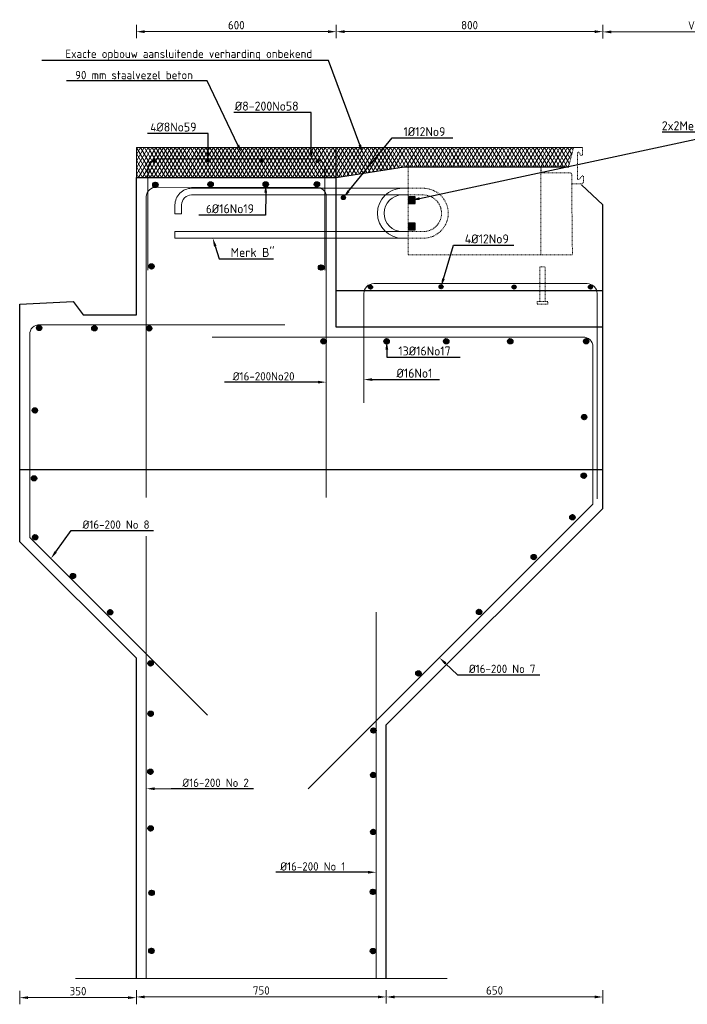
# Model space of a CAD drawing. Header units: millimetres. Extents: x -8028558 to 327273, y -63352 to 83293.
# Tile 141 of 195: x 249225 to 251229, y -10476 to -7519. Entities that reach past the tile are written whole.
import ezdxf
from ezdxf import colors
from ezdxf.entities.mleader import LeaderData, LeaderLine
from ezdxf.math import Vec2, Vec3

# ---------------------------------------------------------------- set-up
doc = ezdxf.new("R2010")
doc.units = ezdxf.units.MM
doc.linetypes.add('NLCS-HIDDEN', pattern=[4, 2, -2])
doc.linetypes.add('XX-AFBREEK', pattern=[7, 4, -1, 1, -1])
for name, color, linetype, lineweight in [('B-CO-BC-AFBREEKLIJN-G', 7, 'XX-AFBREEK', 18), ('B-CO-BC-BETONVORM-GD', 90, 'Continuous', 25), ('B-CO-BC-BETONVORM-M', 7, 'Continuous', 18), ('B-CO-BC-STORTNAAD-GD', 10, 'BC-STORTNAAD', 25), ('B-CO-BC-WAPENING-G', 170, 'Continuous', 18), ('B-CO-BC-WAPENING-GD', 130, 'Continuous', 25), ('B-CO-BC-WAPENING_HOOFDWAPENING-G', 170, 'Continuous', 18), ('B-CO-BC-WAPENING_HOOFDWAPENING-GN', 140, 'NLCS-HIDDEN', 13), ('B-CO-SC-STAALVORM-AD', 252, 'Continuous', 18), ('B-CO-SC-STAALVORM-G', 140, 'Continuous', 18), ('B-CO-SC-STAALVORM-GN', 10, 'NLCS-HIDDEN', 13), ('B-CO-VH-VERHARDING_ASFALT-AD', 252, 'Continuous', 18), ('B-CO-VH-VERHARDING_ASFALT-G', 252, 'Continuous', 18), ('X-XX-AL-T25', 7, 'Continuous', 25), ('X-XX-AL-VERWIJZING-T25', 7, 'Continuous', 25)]:
    doc.layers.add(name, color=color, linetype=linetype, lineweight=lineweight)
doc.styles.add('NLCS-ISO-MM10-T25', font='NLCS-ISO.ttf', dxfattribs={"height": 25})
doc.linetypes.add('BC-STORTNAAD', pattern='A,15,-1,[175,NLCS.SHX,S=1,R=0,X=0,Y=0],-1', length=17)
doc.dimstyles.new('NLCS-MM10-T25-PIJL_L0_H0', dxfattribs={"dimscale": 10, "dimtxt": 2.5, "dimasz": 2.5, "dimexe": 2, "dimexo": 2, "dimgap": 0.7, "dimtad": 1, "dimdec": 0, "dimzin": 0, "dimdsep": 46, "dimtxsty": 'NLCS-ISO-MM10-T25', "dimcen": 0, "dimdle": 2, "dimclrd": 256, "dimclre": 256, "dimclrt": 256, "dimadec": 0, "dimazin": 0, "dimtfac": 1, "dimtdec": 3, "dimtofl": 0, "dimtmove": 0, "dimatfit": 3, "dimfxl": 2, "dimfxlon": 1, "dimtfillclr": 256, "dimtolj": 1, "dimtzin": 0, "dimlwd": -1, "dimlwe": -1, "dimarcsym": 0})
pattern_1 = [(45, (16.1162, 17.5), (-2.828427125, 2.828427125), []), (45, (16.1162, 19.9284), (-2.828427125, 2.828427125), []), (45, (16.1162, 20.0284), (-2.828427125, 2.828427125), []), (45, (16.1162, 20.1284), (-2.828427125, 2.828427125), [])]
pattern_2 = [(45, (3.389, 11074.6342), (-2.828427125, 2.828427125), []), (45, (3.389, 11077.0626), (-2.828427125, 2.828427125), []), (45, (3.389, 11077.1626), (-2.828427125, 2.828427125), []), (45, (3.389, 11077.2626), (-2.828427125, 2.828427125), [])]
pattern_3 = [(45, (3.389, 11057.7336), (-2.828427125, 2.828427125), []), (45, (3.389, 11060.162), (-2.828427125, 2.828427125), []), (45, (3.389, 11060.262), (-2.828427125, 2.828427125), []), (45, (3.389, 11060.362), (-2.828427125, 2.828427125), [])]

# ---------------------------------------------------------------- blocks, each defined once
blk = doc.blocks.new('*D1846')
at = {"layer": 'B-CO-BC-BETONVORM-M', "transparency": 16777216}
for p, q in [((250975.4, -7576.2), (250975.4, -7536.2)), ((251539, -7576.2), (251539, -7536.2)), ((251000.4, -7556.2), (251514, -7556.2))]:
    blk.add_line(p, q, dxfattribs=at)
for points in [[(251000.4, -7552), (251000.4, -7560.3), (250975.4, -7556.2)], [(251514, -7552), (251514, -7560.3), (251539, -7556.2)]]:
    blk.add_solid(points, dxfattribs=at)
at = {"layer": 'B-CO-BC-BETONVORM-M', "transparency": 16777216, "insert": (251257.2, -7536.7), "char_height": 25, "attachment_point": 5, "style": 'NLCS-ISO-MM10-T25'}
blk.add_mtext('\\A1;Var', dxfattribs=at)
blk = doc.blocks.new('*D2092')
at = {"layer": 'B-CO-BC-BETONVORM-M', "transparency": 16777216}
for p, q in [((249575.4, -7575.4), (249575.4, -7535.4)), ((250175.4, -7575.4), (250175.4, -7535.4)), ((249600.4, -7555.4), (250150.4, -7555.4))]:
    blk.add_line(p, q, dxfattribs=at)
for points in [[(249600.4, -7551.2), (249600.4, -7559.6), (249575.4, -7555.4)], [(250150.4, -7551.2), (250150.4, -7559.6), (250175.4, -7555.4)]]:
    blk.add_solid(points, dxfattribs=at)
at = {"layer": 'B-CO-BC-BETONVORM-M', "transparency": 16777216, "insert": (249875.4, -7535.9), "char_height": 25, "attachment_point": 5, "style": 'NLCS-ISO-MM10-T25'}
blk.add_mtext('\\A1;600', dxfattribs=at)
blk = doc.blocks.new('*D2093')
at = {"layer": 'B-CO-BC-BETONVORM-M', "transparency": 16777216}
for p, q in [((250175.4, -7575.4), (250175.4, -7535.4)), ((250975.4, -7575.4), (250975.4, -7535.4)), ((250200.4, -7555.4), (250950.4, -7555.4))]:
    blk.add_line(p, q, dxfattribs=at)
for points in [[(250200.4, -7551.2), (250200.4, -7559.6), (250175.4, -7555.4)], [(250950.4, -7551.2), (250950.4, -7559.6), (250975.4, -7555.4)]]:
    blk.add_solid(points, dxfattribs=at)
at = {"layer": 'B-CO-BC-BETONVORM-M', "transparency": 16777216, "insert": (250575.4, -7535.9), "char_height": 25, "attachment_point": 5, "style": 'NLCS-ISO-MM10-T25'}
blk.add_mtext('\\A1;800', dxfattribs=at)
blk = doc.blocks.new('*D2094')
at = {"layer": 'B-CO-BC-BETONVORM-M', "transparency": 16777216}
for p, q in [((249575.4, -10433.6), (249575.4, -10473.6)), ((250325.4, -10433.6), (250325.4, -10473.6)), ((249600.4, -10453.6), (250300.4, -10453.6))]:
    blk.add_line(p, q, dxfattribs=at)
for points in [[(249600.4, -10449.4), (249600.4, -10457.8), (249575.4, -10453.6)], [(250300.4, -10449.4), (250300.4, -10457.8), (250325.4, -10453.6)]]:
    blk.add_solid(points, dxfattribs=at)
at = {"layer": 'B-CO-BC-BETONVORM-M', "transparency": 16777216, "insert": (249950.4, -10434.1), "char_height": 25, "attachment_point": 5, "style": 'NLCS-ISO-MM10-T25'}
blk.add_mtext('\\A1;750', dxfattribs=at)
blk = doc.blocks.new('*D2095')
at = {"layer": 'B-CO-BC-BETONVORM-M', "transparency": 16777216}
for p, q in [((250325.4, -10433.6), (250325.4, -10473.6)), ((250975.4, -10433.6), (250975.4, -10473.6)), ((250350.4, -10453.6), (250950.4, -10453.6))]:
    blk.add_line(p, q, dxfattribs=at)
for points in [[(250350.4, -10449.4), (250350.4, -10457.8), (250325.4, -10453.6)], [(250950.4, -10449.4), (250950.4, -10457.8), (250975.4, -10453.6)]]:
    blk.add_solid(points, dxfattribs=at)
at = {"layer": 'B-CO-BC-BETONVORM-M', "transparency": 16777216, "insert": (250650.4, -10434.1), "char_height": 25, "attachment_point": 5, "style": 'NLCS-ISO-MM10-T25'}
blk.add_mtext('\\A1;650', dxfattribs=at)
blk = doc.blocks.new('*D2096')
at = {"layer": 'B-CO-BC-BETONVORM-M', "transparency": 16777216}
for p, q in [((249225.4, -10435.7), (249225.4, -10475.7)), ((249250.4, -10455.7), (249550.4, -10455.7)), ((249575.4, -10435.7), (249575.4, -10475.7))]:
    blk.add_line(p, q, dxfattribs=at)
for points in [[(249250.4, -10451.5), (249250.4, -10459.8), (249225.4, -10455.7)], [(249550.4, -10451.5), (249550.4, -10459.8), (249575.4, -10455.7)]]:
    blk.add_solid(points, dxfattribs=at)
at = {"layer": 'B-CO-BC-BETONVORM-M', "transparency": 16777216, "insert": (249400.4, -10436.2), "char_height": 25, "attachment_point": 5, "style": 'NLCS-ISO-MM10-T25'}
blk.add_mtext('\\A1;350', dxfattribs=at)

msp = doc.modelspace()

# ---------------------------------------------------------------- hatches: boundary and pattern name
at = {"layer": 'B-CO-SC-STAALVORM-AD'}
h = msp.add_hatch(dxfattribs=at)
h.set_pattern_fill('ACO-STAAL', color=256, pattern_type=2)
h.set_pattern_definition([(45, (20.4853, 98.95), (-2.828427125, 2.828427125), []), (45, (20.4853, 101.3785), (-2.828427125, 2.828427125), []), (45, (20.4853, 101.4785), (-2.828427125, 2.828427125), []), (45, (20.4853, 101.5785), (-2.828427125, 2.828427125), [])])
edge = h.paths.add_edge_path()
edge.add_arc((249630.9, -7944.6), 4, 0, 360)
h = msp.add_hatch(dxfattribs=at)
h.set_pattern_fill('ACO-STAAL', color=256, pattern_type=2)
h.set_pattern_definition([(45, (180.4853, 100.939), (-2.828427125, 2.828427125), []), (45, (180.4853, 103.3673), (-2.828427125, 2.828427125), []), (45, (180.4853, 103.4673), (-2.828427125, 2.828427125), []), (45, (180.4853, 103.5673), (-2.828427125, 2.828427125), [])])
edge = h.paths.add_edge_path()
edge.add_arc((249790.9, -7942.6), 4, 0, 360)
h = msp.add_hatch(dxfattribs=at)
h.set_pattern_fill('ACO-STAAL', color=256, pattern_type=2)
h.set_pattern_definition([(45, (340.4853, 100.939), (-2.828427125, 2.828427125), []), (45, (340.4853, 103.3673), (-2.828427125, 2.828427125), []), (45, (340.4853, 103.4673), (-2.828427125, 2.828427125), []), (45, (340.4853, 103.5673), (-2.828427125, 2.828427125), [])])
edge = h.paths.add_edge_path()
edge.add_arc((249950.9, -7942.6), 4, 0, 360)
h = msp.add_hatch(dxfattribs=at)
h.set_pattern_fill('ACO-STAAL', color=256, pattern_type=2)
h.set_pattern_definition([(45, (508.614, 98.95), (-2.828427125, 2.828427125), []), (45, (508.614, 101.3785), (-2.828427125, 2.828427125), []), (45, (508.614, 101.4785), (-2.828427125, 2.828427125), []), (45, (508.614, 101.5785), (-2.828427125, 2.828427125), [])])
edge = h.paths.add_edge_path()
edge.add_arc((250119, -7944.6), 4, 0, 360)
h = msp.add_hatch(dxfattribs=at)
h.set_pattern_fill('ACO-STAAL', color=256, pattern_type=2)
h.set_pattern_definition([(45, (22.0812, 11073.3572), (-2.828427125, 2.828427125), []), (45, (22.0812, 11075.7856), (-2.828427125, 2.828427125), []), (45, (22.0812, 11075.8856), (-2.828427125, 2.828427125), []), (45, (22.0812, 11075.9856), (-2.828427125, 2.828427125), [])])
h.paths.add_polyline_path([(249640.5, -8015.4, 1), (249624.5, -8015.4, 1)])
h = msp.add_hatch(dxfattribs=at)
h.set_pattern_fill('ACO-STAAL', color=256, pattern_type=2)
h.set_pattern_definition(pattern_2)
h.paths.add_polyline_path([(249806.1, -8014.1, 1), (249790.1, -8014.1, 1)])
h = msp.add_hatch(dxfattribs=at)
h.set_pattern_fill('ACO-STAAL', color=256, pattern_type=2)
h.set_pattern_definition(pattern_2)
h.paths.add_polyline_path([(249971.6, -8014.1, 1), (249955.6, -8014.1, 1)])
h = msp.add_hatch(dxfattribs=at)
h.set_pattern_fill('ACO-STAAL', color=256, pattern_type=2)
h.set_pattern_definition([(45, (-16.471, 11074.6342), (-2.828427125, 2.828427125), []), (45, (-16.471, 11077.0626), (-2.828427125, 2.828427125), []), (45, (-16.471, 11077.1626), (-2.828427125, 2.828427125), []), (45, (-16.471, 11077.2626), (-2.828427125, 2.828427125), [])])
h.paths.add_polyline_path([(250125.3, -8014.1, 1), (250109.3, -8014.1, 1)])
h = msp.add_hatch(dxfattribs=at)
h.set_pattern_fill('ACO-STAAL', color=256, pattern_type=2)
h.set_pattern_definition([(45, (-261.695, 285.1924), (-2.828427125, 2.828427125), []), (45, (-261.695, 287.621), (-2.828427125, 2.828427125), []), (45, (-261.695, 287.721), (-2.828427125, 2.828427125), []), (45, (-261.695, 287.821), (-2.828427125, 2.828427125), [])])
h.paths.add_polyline_path([(250202.7, -8053.6, 1), (250190.7, -8053.6, 1)])
h = msp.add_hatch(dxfattribs=at)
h.set_pattern_fill('ACO-STAAL', color=256, pattern_type=2)
h.set_pattern_definition([(45, (10.3446, 11081.9323), (-2.828427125, 2.828427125), []), (45, (10.3446, 11084.3607), (-2.828427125, 2.828427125), []), (45, (10.3446, 11084.4607), (-2.828427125, 2.828427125), []), (45, (10.3446, 11084.5607), (-2.828427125, 2.828427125), [])])
h.paths.add_polyline_path([(249628.8, -8260.2, 1), (249612.8, -8260.2, 1)])
h = msp.add_hatch(dxfattribs=at)
h.set_pattern_fill('ACO-STAAL', color=256, pattern_type=2)
h.set_pattern_definition([(45, (-3.902, 11078.626), (-2.828427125, 2.828427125), []), (45, (-3.902, 11081.0544), (-2.828427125, 2.828427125), []), (45, (-3.902, 11081.1544), (-2.828427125, 2.828427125), []), (45, (-3.902, 11081.2544), (-2.828427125, 2.828427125), [])])
h.paths.add_polyline_path([(250137.9, -8263.5, 1), (250121.9, -8263.5, 1)])
h = msp.add_hatch(dxfattribs=at)
h.set_pattern_fill('ACO-STAAL', color=256, pattern_type=2)
h.set_pattern_definition(pattern_1)
h.paths.add_polyline_path([(250284.1, -8322.5, 1), (250272.1, -8322.5, 1)])
h = msp.add_hatch(dxfattribs=at)
h.set_pattern_fill('ACO-STAAL', color=256, pattern_type=2)
h.set_pattern_definition([(45, (31.3632, 17.5), (-2.828427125, 2.828427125), []), (45, (31.3632, 19.9284), (-2.828427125, 2.828427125), []), (45, (31.3632, 20.0284), (-2.828427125, 2.828427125), []), (45, (31.3632, 20.1284), (-2.828427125, 2.828427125), [])])
h.paths.add_polyline_path([(250495.7, -8321.3, 1), (250483.7, -8321.3, 1)])
h = msp.add_hatch(dxfattribs=at)
h.set_pattern_fill('ACO-STAAL', color=256, pattern_type=2)
h.set_pattern_definition(pattern_1)
h.paths.add_polyline_path([(250715.1, -8322.1, 1), (250703.1, -8322.1, 1)])
h = msp.add_hatch(dxfattribs=at)
h.set_pattern_fill('ACO-STAAL', color=256, pattern_type=2)
h.set_pattern_definition([(45, (23.4684, 17.5), (-2.828427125, 2.828427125), []), (45, (23.4684, 19.9284), (-2.828427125, 2.828427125), []), (45, (23.4684, 20.0284), (-2.828427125, 2.828427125), []), (45, (23.4684, 20.1284), (-2.828427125, 2.828427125), [])])
h.paths.add_polyline_path([(250944.2, -8322.1, 1), (250932.2, -8322.1, 1)])
h = msp.add_hatch(dxfattribs=at)
h.set_pattern_fill('ACO-STAAL', color=256, pattern_type=2)
h.set_pattern_definition([(45, (21.2626, 11060.8518), (-2.828427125, 2.828427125), []), (45, (21.2626, 11063.28), (-2.828427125, 2.828427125), []), (45, (21.2626, 11063.38), (-2.828427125, 2.828427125), []), (45, (21.2626, 11063.48), (-2.828427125, 2.828427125), [])])
h.paths.add_polyline_path([(249291.8, -8444.8, 1), (249275.8, -8444.8, 1)])
h = msp.add_hatch(dxfattribs=at)
h.set_pattern_fill('ACO-STAAL', color=256, pattern_type=2)
h.set_pattern_definition(pattern_3)
h.paths.add_polyline_path([(249457.6, -8445.8, 1), (249441.6, -8445.8, 1)])
h = msp.add_hatch(dxfattribs=at)
h.set_pattern_fill('ACO-STAAL', color=256, pattern_type=2)
h.set_pattern_definition(pattern_3)
h.paths.add_polyline_path([(249621.9, -8446.3, 1), (249605.9, -8446.3, 1)])
h = msp.add_hatch(dxfattribs=at)
h.set_pattern_fill('ACO-STAAL', color=256, pattern_type=2)
h.set_pattern_definition(pattern_3)
h.paths.add_polyline_path([(250145.2, -8485, 1), (250129.2, -8485, 1)])
h = msp.add_hatch(dxfattribs=at)
h.set_pattern_fill('ACO-STAAL', color=256, pattern_type=2)
h.set_pattern_definition(pattern_3)
h.paths.add_polyline_path([(250334.6, -8485, 1), (250318.6, -8485, 1)])
h = msp.add_hatch(dxfattribs=at)
h.set_pattern_fill('ACO-STAAL', color=256, pattern_type=2)
h.set_pattern_definition(pattern_3)
h.paths.add_polyline_path([(250513.3, -8485, 1), (250497.3, -8485, 1)])
h = msp.add_hatch(dxfattribs=at)
h.set_pattern_fill('ACO-STAAL', color=256, pattern_type=2)
h.set_pattern_definition(pattern_3)
h.paths.add_polyline_path([(250705.6, -8485, 1), (250689.6, -8485, 1)])
h = msp.add_hatch(dxfattribs=at)
h.set_pattern_fill('ACO-STAAL', color=256, pattern_type=2)
h.set_pattern_definition(pattern_3)
h.paths.add_polyline_path([(250933.4, -8485, 1), (250917.4, -8485, 1)])
h = msp.add_hatch(dxfattribs=at)
h.set_pattern_fill('ACO-STAAL', color=256, pattern_type=2)
h.set_pattern_definition(pattern_3)
h.paths.add_polyline_path([(249278.7, -8692.6, 1), (249262.7, -8692.6, 1)])
h = msp.add_hatch(dxfattribs=at)
h.set_pattern_fill('ACO-STAAL', color=256, pattern_type=2)
h.set_pattern_definition(pattern_3)
h.paths.add_polyline_path([(250927.2, -8712.6, 1), (250911.2, -8712.6, 1)])
h = msp.add_hatch(dxfattribs=at)
h.set_pattern_fill('ACO-STAAL', color=256, pattern_type=2)
h.set_pattern_definition(pattern_3)
h.paths.add_polyline_path([(249276.4, -8896.5, 1), (249260.4, -8896.5, 1)])
h = msp.add_hatch(dxfattribs=at)
h.set_pattern_fill('ACO-STAAL', color=256, pattern_type=2)
h.set_pattern_definition(pattern_3)
h.paths.add_polyline_path([(250926, -8888.8, 1), (250910, -8888.8, 1)])
h = msp.add_hatch(dxfattribs=at)
h.set_pattern_fill('ACO-STAAL', color=256, pattern_type=2)
h.set_pattern_definition([(45, (102.317, 11133.029), (-2.828427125, 2.828427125), []), (45, (102.317, 11135.4573), (-2.828427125, 2.828427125), []), (45, (102.317, 11135.5573), (-2.828427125, 2.828427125), []), (45, (102.317, 11135.6573), (-2.828427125, 2.828427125), [])])
h.paths.add_polyline_path([(250892.1, -9013.5, 1), (250876.1, -9013.5, 1)])
h = msp.add_hatch(dxfattribs=at)
h.set_pattern_fill('ACO-STAAL', color=256, pattern_type=2)
h.set_pattern_definition(pattern_3)
h.paths.add_polyline_path([(249279.7, -9073.4, 1), (249263.7, -9073.4, 1)])
h = msp.add_hatch(dxfattribs=at)
h.set_pattern_fill('ACO-STAAL', color=256, pattern_type=2)
h.set_pattern_definition([(45, (101.1486, 11158.6783), (-2.828427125, 2.828427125), []), (45, (101.1486, 11161.1067), (-2.828427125, 2.828427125), []), (45, (101.1486, 11161.2067), (-2.828427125, 2.828427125), []), (45, (101.1486, 11161.3067), (-2.828427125, 2.828427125), [])])
h.paths.add_polyline_path([(250776, -9132.9, 1), (250760, -9132.9, 1)])
h = msp.add_hatch(dxfattribs=at)
h.set_pattern_fill('ACO-STAAL', color=256, pattern_type=2)
h.set_pattern_definition(pattern_3)
h.paths.add_polyline_path([(249393.2, -9190, 1), (249377.2, -9190, 1)])
h = msp.add_hatch(dxfattribs=at)
h.set_pattern_fill('ACO-STAAL', color=256, pattern_type=2)
h.set_pattern_definition(pattern_3)
h.paths.add_polyline_path([(249504.8, -9298.6, 1), (249488.8, -9298.6, 1)])
h = msp.add_hatch(dxfattribs=at)
h.set_pattern_fill('ACO-STAAL', color=256, pattern_type=2)
h.set_pattern_definition([(45, (55.0764, 11114.119), (-2.828427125, 2.828427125), []), (45, (55.0764, 11116.5472), (-2.828427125, 2.828427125), []), (45, (55.0764, 11116.6472), (-2.828427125, 2.828427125), []), (45, (55.0764, 11116.7472), (-2.828427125, 2.828427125), [])])
h.paths.add_polyline_path([(250612, -9297.7, 1), (250596, -9297.7, 1)])
h = msp.add_hatch(dxfattribs=at)
h.set_pattern_fill('ACO-STAAL', color=256, pattern_type=2)
h.set_pattern_definition(pattern_3)
h.paths.add_polyline_path([(249626.1, -9452, 1), (249610.1, -9452, 1)])
h = msp.add_hatch(dxfattribs=at)
h.set_pattern_fill('ACO-STAAL', color=256, pattern_type=2)
h.set_pattern_definition(pattern_3)
h.paths.add_polyline_path([(250430, -9482.1, 1), (250414, -9482.1, 1)])
h = msp.add_hatch(dxfattribs=at)
h.set_pattern_fill('ACO-STAAL', color=256, pattern_type=2)
h.set_pattern_definition(pattern_3)
h.paths.add_polyline_path([(249626.4, -9603.2, 1), (249610.4, -9603.2, 1)])
h = msp.add_hatch(dxfattribs=at)
h.set_pattern_fill('ACO-STAAL', color=256, pattern_type=2)
h.set_pattern_definition(pattern_3)
h.paths.add_polyline_path([(250295.1, -9653.7, 1), (250279.1, -9653.7, 1)])
h = msp.add_hatch(dxfattribs=at)
h.set_pattern_fill('ACO-STAAL', color=256, pattern_type=2)
h.set_pattern_definition(pattern_3)
h.paths.add_polyline_path([(249625.6, -9777.5, 1), (249609.6, -9777.5, 1)])
h = msp.add_hatch(dxfattribs=at)
h.set_pattern_fill('ACO-STAAL', color=256, pattern_type=2)
h.set_pattern_definition(pattern_3)
h.paths.add_polyline_path([(250294.4, -9786.9, 1), (250278.4, -9786.9, 1)])
h = msp.add_hatch(dxfattribs=at)
h.set_pattern_fill('ACO-STAAL', color=256, pattern_type=2)
h.set_pattern_definition(pattern_3)
h.paths.add_polyline_path([(249626.4, -9947.4, 1), (249610.4, -9947.4, 1)])
h = msp.add_hatch(dxfattribs=at)
h.set_pattern_fill('ACO-STAAL', color=256, pattern_type=2)
h.set_pattern_definition(pattern_3)
h.paths.add_polyline_path([(250294.4, -9958.1, 1), (250278.4, -9958.1, 1)])
h = msp.add_hatch(dxfattribs=at)
h.set_pattern_fill('ACO-STAAL', color=256, pattern_type=2)
h.set_pattern_definition(pattern_3)
h.paths.add_polyline_path([(249629.4, -10141.1, 1), (249613.4, -10141.1, 1)])
h = msp.add_hatch(dxfattribs=at)
h.set_pattern_fill('ACO-STAAL', color=256, pattern_type=2)
h.set_pattern_definition(pattern_3)
h.paths.add_polyline_path([(250293.6, -10137.9, 1), (250277.6, -10137.9, 1)])
h = msp.add_hatch(dxfattribs=at)
h.set_pattern_fill('ACO-STAAL', color=256, pattern_type=2)
h.set_pattern_definition(pattern_3)
h.paths.add_polyline_path([(249628.6, -10315.2, 1), (249612.6, -10315.2, 1)])
h = msp.add_hatch(dxfattribs=at)
h.set_pattern_fill('ACO-STAAL', color=256, pattern_type=2)
h.set_pattern_definition(pattern_3)
h.paths.add_polyline_path([(250293.6, -10315.9, 1), (250277.6, -10315.9, 1)])
at = {"layer": 'B-CO-VH-VERHARDING_ASFALT-AD'}
h = msp.add_hatch(dxfattribs=at)
h.set_pattern_fill('AVH-ASFALT', color=256, scale=10, pattern_type=2)
h.set_pattern_definition([(60, (-0.709, 11057.317), (-8.66025404, 5), []), (120, (-0.709, 11057.317), (-8.66025404, -5), [])])
h.paths.add_polyline_path([(250887.6, -7902.8), (249575.4, -7902.8), (249575.4, -7992.8), (250175.4, -7992.8), (250379.2, -7960.9), (250872.8, -7960.9)])
h.paths.add_polyline_path([(253232.1, -7915.3), (251636.6, -7915.3), (251654.8, -7975.2), (251737.4, -7975.2), (252136.4, -7975.2), (252339, -8005.3), (253232.1, -8005.3)])
at = {"layer": 'X-XX-AL-T25', "true_color": 0x636466}
h = msp.add_hatch(color=251, dxfattribs=at)
h.dxf.hatch_style = 1
h.paths.add_polyline_path([(250412.2, -8051), (250392.2, -8051), (250392.2, -8071), (250412.2, -8071)])
h = msp.add_hatch(color=251, dxfattribs=at)
h.dxf.hatch_style = 1
h.paths.add_polyline_path([(250412.2, -8130.4), (250392.2, -8130.4), (250392.2, -8150.4), (250412.2, -8150.4)])

# ---------------------------------------------------------------- linework, layer by layer
at = {"layer": 'B-CO-BC-AFBREEKLIJN-G', "flags": 128}
msp.add_lwpolyline([(250508.3, -10397.8), (249392.6, -10397.8)], dxfattribs=at)
at = {"layer": 'B-CO-BC-BETONVORM-GD', "flags": 128}
for points in [[(249575.4, -10397.8), (249575.4, -9436.8), (249225.4, -9086.8), (249225.4, -8373.8), (249385.4, -8365.8), (249415.4, -8405.8), (249575.4, -8405.8), (249575.4, -7992.8), (250175.4, -7992.8), (250379.2, -7960.9), (250872.8, -7960.9)], [(250325.4, -10397.8), (250325.4, -9636.8), (250975.4, -8986.8), (250975.4, -8075.3), (250910.8, -8015.3)]]:
    msp.add_lwpolyline(points, dxfattribs=at)
at = {"layer": 'B-CO-BC-STORTNAAD-GD', "flags": 128}
for points in [[(250975.4, -8442.8), (250175.4, -8442.8), (250175.4, -7902.8)], [(250975.4, -8334), (250175.4, -8334)], [(249225.4, -8870.2), (250975.4, -8870.2)]]:
    msp.add_lwpolyline(points, dxfattribs=at)
at = {"layer": 'B-CO-BC-WAPENING-G', "flags": 128}
for points in [[(250374, -8175.7, -1), (250374, -8025.7)], [(250374, -8155.7, -1), (250374, -8045.7)]]:
    msp.add_lwpolyline(points, format="xyb", dxfattribs=at)
msp.add_lwpolyline([(250390.7, -8155.7), (249691.3, -8155.7), (249691.3, -8175.7), (250390.7, -8175.7)], dxfattribs=at)
at = {"layer": 'B-CO-BC-WAPENING-GD'}
for points in [[(250392.2, -8071), (250412.2, -8071), (250412.2, -8051), (250392.2, -8051)], [(250392.2, -8150.4), (250412.2, -8150.4), (250412.2, -8130.4), (250392.2, -8130.4)]]:
    msp.add_lwpolyline(points, close=True, dxfattribs=at)
for centre, radius in [((249630.9, -7944.6), 4), ((249790.9, -7942.6), 4), ((249950.9, -7942.6), 4), ((250119, -7944.6), 4), ((249632.5, -8015.4), 8), ((249798.1, -8014.1), 8), ((249963.6, -8014.1), 8), ((250117.3, -8014.1), 8), ((250196.7, -8053.6), 6), ((249620.8, -8260.2), 8), ((250129.9, -8263.5), 8), ((250278.1, -8322.5), 6), ((250489.7, -8321.3), 6), ((250709.1, -8322.1), 6), ((250938.2, -8322.1), 6), ((249283.8, -8444.8), 8), ((249449.6, -8445.8), 8), ((249613.9, -8446.3), 8), ((250137.2, -8485), 8), ((250326.6, -8485), 8), ((250505.3, -8485), 8), ((250697.6, -8485), 8), ((250925.4, -8485), 8), ((249270.7, -8692.6), 8), ((250919.2, -8712.6), 8), ((249268.4, -8896.5), 8), ((250918, -8888.8), 8), ((250884.1, -9013.5), 8), ((249271.7, -9073.4), 8), ((250768, -9132.9), 8), ((249385.2, -9190), 8), ((249496.8, -9298.6), 8), ((250604, -9297.7), 8), ((249618.1, -9452), 8), ((250422, -9482.1), 8), ((249618.4, -9603.2), 8), ((250287.1, -9653.7), 8), ((249617.6, -9777.5), 8), ((250286.4, -9786.9), 8), ((249618.4, -9947.4), 8), ((250286.4, -9958.1), 8), ((249621.4, -10141.1), 8), ((250285.6, -10137.9), 8), ((249620.6, -10315.2), 8), ((250285.6, -10315.9), 8)]:
    msp.add_circle(centre, radius, dxfattribs=at)
at = {"layer": 'B-CO-BC-WAPENING_HOOFDWAPENING-G', "flags": 128}
for points in [[(249610.3, -8272), (249610.3, -7966.9, -0.414214), (249640.3, -7936.9), (250110.8, -7936.9, -0.414214), (250140.8, -7966.9), (250140.8, -8272)], [(249605.4, -8953.6), (249605.4, -8050.7, -0.424331), (249635.4, -8023.1), (250115.4, -8022.8, -0.424331), (250145.4, -8050.4), (250145.4, -8953.6)], [(250390.7, -8045.7), (249741.3, -8045.7, 0.414214), (249711.3, -8075.7), (249711.3, -8102.1), (249691.3, -8102.1), (249691.3, -8075.7, -0.414214), (249741.3, -8025.7), (250390.7, -8025.7)], [(249788.6, -9607.5), (249255.4, -9074.3), (249255.4, -8464.6, -0.438914), (249285.4, -8435.6), (250020.6, -8435.8)], [(249802.6, -8472.8), (250915.4, -8472.8, -0.450652), (250945.4, -8501.3), (250945.4, -8974.3), (250090.6, -9829.1)]]:
    msp.add_lwpolyline(points, format="xyb", dxfattribs=at)
at = {"layer": 'B-CO-BC-WAPENING_HOOFDWAPENING-G'}
msp.add_lwpolyline([(250958.1, -8957.9), (250958.1, -8670.3), (250958.1, -8341.8, 0.414214), (250928.1, -8311.8), (250288.1, -8311.8, 0.414214), (250258.1, -8341.8), (250258.1, -8670.3)], format="xyb", dxfattribs=at)
at = {"layer": 'B-CO-BC-WAPENING_HOOFDWAPENING-G', "flags": 128}
for points in [[(250268.1, -8311.8), (250268.1, -8311.8)], [(249605.4, -10397.8), (249605.4, -9070.4)], [(250295.4, -9298.2), (250295.4, -10397.8)]]:
    msp.add_lwpolyline(points, dxfattribs=at)
at = {"layer": 'B-CO-BC-WAPENING_HOOFDWAPENING-GN', "flags": 128}
for points in [[(250390.7, -8025.7), (250436.3, -8025.7, -1), (250436.3, -8175.7), (250390.7, -8175.7)], [(250390.7, -8155.7), (250436.3, -8155.7, 1), (250436.3, -8045.7), (250390.7, -8045.7)]]:
    msp.add_lwpolyline(points, format="xyb", dxfattribs=at)
at = {"layer": 'B-CO-SC-STAALVORM-G', "flags": 128}
msp.add_lwpolyline([(250887.6, -7902.8), (250865, -7902.8)], dxfattribs=at)
at = {"layer": 'B-CO-SC-STAALVORM-GN', "flags": 128}
msp.add_lwpolyline([(250789.7, -7962.7), (250872.4, -7962.7), (250887.6, -7902.8), (250914.7, -7902.8), (250914.7, -7924.8, -0.752271), (250909.5, -7926.3), (250903.7, -7918, 0.554672), (250899.2, -7918.2), (250899.2, -7996.3, 0.596279), (250904.4, -7999.1), (250912.9, -7988.8, -0.565379), (250917.4, -7989.4), (250917.4, -8004.5, -0.441118), (250908.4, -8012.7), (250881.9, -8012.7), (250881.9, -7984.6, 0.438127), (250875.9, -7979.1), (250790.3, -7979.1), (250789.7, -7962.7)], format="xyb", dxfattribs=at)
at = {"layer": 'B-CO-SC-STAALVORM-GN'}
for points in [[(250390.7, -7962.7), (250390.7, -8225), (250789.7, -8225), (250789.7, -7962.7)], [(250778, -8374), (250810, -8374), (250810, -8366), (250778, -8366)]]:
    msp.add_lwpolyline(points, close=True, dxfattribs=at)
at = {"layer": 'B-CO-SC-STAALVORM-GN', "flags": 128}
for points in [[(250789.7, -8225), (250884, -8225), (250881.9, -8012.7)], [(250786, -8261.2), (250802, -8261.2)], [(250786, -8285.4), (250786, -8261.2)], [(250802, -8285.4), (250802, -8261.2)], [(250786, -8366), (250786, -8285.4)], [(250802, -8366), (250802, -8285.4)]]:
    msp.add_lwpolyline(points, dxfattribs=at)
at = {"layer": 'B-CO-VH-VERHARDING_ASFALT-G', "flags": 128}
msp.add_lwpolyline([(249575.4, -7992.8), (249575.4, -7902.8), (250911.5, -7902.8)], dxfattribs=at)

# ---------------------------------------------------------------- dimensions: what is measured, and where the dimension line sits
at = {"layer": 'B-CO-BC-BETONVORM-M'}
for base, p1, p2, picture, middle in [((250175.4, -7555.4), (249575.4, -7992.8), (250175.4, -7992.8), '*D2092', (249875.4, -7535.9)), ((250975.4, -7555.4), (250175.4, -8442.8), (250975.4, -8442.8), '*D2093', (250575.4, -7535.9)), ((250975.4, -10453.6), (250325.4, -10397.8), (250975.4, -8986.8), '*D2095', (250650.4, -10434.1)), ((249575.4, -10455.7), (249225.4, -9086.8), (249575.4, -10399.9), '*D2096', (249400.4, -10436.2)), ((250325.4, -10453.6), (249575.4, -10397.8), (250325.4, -10397.8), '*D2094', (249950.4, -10434.1))]:
    dim = msp.add_linear_dim(base=base, p1=p1, p2=p2, dimstyle='NLCS-MM10-T25-PIJL_L0_H0', dxfattribs=at)
    dim.commit()
    dim.dimension.update_dxf_attribs({"geometry": picture, "text_midpoint": middle})
dim = msp.add_linear_dim(base=(251539, -7556.2), p1=(250975.4, -8237.5), p2=(251539, -8237.5), text='Var', dimstyle='NLCS-MM10-T25-PIJL_L0_H0', dxfattribs=at)
dim.commit()
dim.dimension.update_dxf_attribs({"geometry": '*D1846', "text_midpoint": (251257.2, -7536.7)})

# ---------------------------------------------------------------- leaders
at = {"layer": 'X-XX-AL-VERWIJZING-T25'}
ml = msp.add_multileader_mtext('Standard', dxfattribs=at)
ml.set_content('Exacte opbouw aansluitende verharding onbekend ', color=256, style='NLCS-ISO-MM10-T25')
ml.set_leader_properties(color=256, linetype='ByLayer', lineweight=-1)
ml.build(insert=Vec2(0, 0))
ml.multileader.update_dxf_attribs({"text_left_attachment_type": 5, "text_right_attachment_type": 5, "dogleg_length": 25, "arrow_head_size": 25})
ctx = ml.context
ctx.base_point, ctx.char_height, ctx.arrow_head_size, ctx.landing_gap_size, ctx.plane_origin = Vec3(249353.6, -7641.9), 25, 25, 9, Vec3(250254.6, -7918.6)
ctx.left_attachment, ctx.right_attachment = 5, 5
notes = []
notes.append((ctx, [(1, (1, 1, 0), (250151.6, -7641.9), (-1, 0), 25, [(0, [(250254.6, -7918.6)], 0, [])])]))
ctx.mtext.insert, ctx.mtext.flow_direction = Vec3(249362.6, -7609.4), 5
ml = msp.add_multileader_mtext('Standard', dxfattribs=at)
ml.set_content('90 mm staalvezel beton ', color=256, style='NLCS-ISO-MM10-T25')
ml.set_leader_properties(color=256, linetype='ByLayer', lineweight=-1)
ml.build(insert=Vec2(0, 0))
ml.multileader.update_dxf_attribs({"text_left_attachment_type": 5, "text_right_attachment_type": 5, "dogleg_length": 25, "arrow_head_size": 25})
ctx = ml.context
ctx.base_point, ctx.char_height, ctx.arrow_head_size, ctx.landing_gap_size, ctx.plane_origin = Vec3(249382.7, -7703.3), 25, 25, 9, Vec3(249891.2, -7918.6)
ctx.left_attachment, ctx.right_attachment = 5, 5
notes.append((ctx, [(1, (1, 1, 0), (249788.2, -7703.3), (-1, 0), 25, [(0, [(249891.2, -7918.6)], 0, [])])]))
ctx.mtext.insert, ctx.mtext.flow_direction = Vec3(249391.7, -7673.3), 5
ml = msp.add_multileader_mtext('Standard', dxfattribs=at)
ml.set_content('{\\H1.08333x;Ø8-200No58}', color=256, style='NLCS-ISO-MM10-T25')
ml.set_leader_properties(color=256, linetype='ByLayer', lineweight=-1)
ml.build(insert=Vec2(0, 0))
ml.multileader.update_dxf_attribs({"text_left_attachment_type": 5, "text_right_attachment_type": 5, "dogleg_length": 25, "arrow_head_size": 25})
ctx = ml.context
ctx.base_point, ctx.char_height, ctx.arrow_head_size, ctx.landing_gap_size, ctx.plane_origin = Vec3(249861.8, -7797.9), 25, 25, 9, Vec3(249885.9, -8135.8)
ctx.left_attachment, ctx.right_attachment = 5, 5
notes.append((ctx, [(1, (1, 1, 0), (250099.8, -7797.9), (-1, 0), 25, [(0, [(250100.5, -7936.9)], 0, [])])]))
ctx.mtext.insert, ctx.mtext.flow_direction = Vec3(249870.8, -7765.4), 5
ml = msp.add_multileader_mtext('Standard', dxfattribs=at)
ml.set_content('4{\\H1.08333x;Ø8No59}', color=256, style='NLCS-ISO-MM10-T25')
ml.set_leader_properties(color=256, linetype='ByLayer', lineweight=-1)
ml.build(insert=Vec2(0, 0))
ml.multileader.update_dxf_attribs({"text_left_attachment_type": 5, "text_right_attachment_type": 5, "dogleg_length": 25, "arrow_head_size": 25})
ctx = ml.context
ctx.base_point, ctx.char_height, ctx.arrow_head_size, ctx.landing_gap_size, ctx.plane_origin = Vec3(249608.4, -7860.7), 25, 25, 9, Vec3(249801.2, -8141.4)
ctx.left_attachment, ctx.right_attachment = 5, 5
notes.append((ctx, [(1, (1, 1, 0), (249790.7, -7860.7), (-1, 0), 25, [(0, [(249790.9, -7942.6)], 0, [])])]))
ctx.mtext.insert, ctx.mtext.width, ctx.mtext.flow_direction = Vec3(249617.4, -7828.2), 192.47, 5
ml = msp.add_multileader_mtext('Standard', dxfattribs=at)
ml.set_content('{\\H1.08333x;2x2Merk D}', color=256, style='NLCS-ISO-MM10-T25')
ml.set_leader_properties(color=256, linetype='ByLayer', lineweight=-1)
ml.build(insert=Vec2(0, 0))
ml.multileader.update_dxf_attribs({"text_left_attachment_type": 5, "text_right_attachment_type": 5, "dogleg_length": 25, "arrow_head_size": 25})
ctx = ml.context
ctx.base_point, ctx.char_height, ctx.arrow_head_size, ctx.landing_gap_size, ctx.plane_origin = Vec3(251143.2, -7856.9), 25, 25, 9, Vec3(250235.9, -7991.4)
ctx.left_attachment, ctx.right_attachment = 5, 5
notes.append((ctx, [(1, (1, 1, 0), (251354.1, -7856.9), (-1, 0), 25, [(0, [(250401.2, -8061.5)], 0, []), (1, [(252141.6, -8103.1)], 0, [])])]))
ctx.mtext.insert, ctx.mtext.flow_direction = Vec3(251152.2, -7824.4), 5
ml = msp.add_multileader_mtext('Standard', dxfattribs=at)
ml.set_content('{\\H1.08333x;1Ø12No9}', color=256, style='NLCS-ISO-MM10-T25')
ml.set_leader_properties(color=256, linetype='ByLayer', lineweight=-1)
ml.build(insert=Vec2(0, 0))
ml.multileader.update_dxf_attribs({"text_left_attachment_type": 5, "text_right_attachment_type": 5, "dogleg_length": 25, "arrow_head_size": 25})
ctx = ml.context
ctx.base_point, ctx.char_height, ctx.arrow_head_size, ctx.landing_gap_size, ctx.plane_origin = Vec3(250368.1, -7874.6), 25, 25, 9, Vec3(249838.3, -8318.1)
ctx.left_attachment, ctx.right_attachment = 5, 5
notes.append((ctx, [(0, (1, 1, 0), (250343.1, -7874.6), (1, 0), 25, [(0, [(250196.7, -8053.6)], 0, [])])]))
ctx.mtext.insert, ctx.mtext.flow_direction = Vec3(250377.1, -7842.1), 5
ml = msp.add_multileader_mtext('Standard', dxfattribs=at)
ml.set_content('6{\\H1.08333x;Ø16No19}', color=256, style='NLCS-ISO-MM10-T25')
ml.set_leader_properties(color=256, linetype='ByLayer', lineweight=-1)
ml.build(insert=Vec2(0, 0))
ml.multileader.update_dxf_attribs({"text_left_attachment_type": 5, "text_right_attachment_type": 5, "dogleg_length": 25, "arrow_head_size": 25})
ctx = ml.context
ctx.base_point, ctx.char_height, ctx.arrow_head_size, ctx.landing_gap_size, ctx.plane_origin = Vec3(249775.5, -8106), 25, 25, 9, Vec3(249974, -8229.9)
ctx.left_attachment, ctx.right_attachment = 5, 5
notes.append((ctx, [(1, (1, 1, 0), (249963.5, -8106), (-1, 0), 25, [(0, [(249963.6, -8014.1)], 0, [])])]))
ctx.mtext.insert, ctx.mtext.width, ctx.mtext.flow_direction = Vec3(249784.5, -8073.5), 192.032, 5
ml = msp.add_multileader_mtext('Standard', dxfattribs=at)
ml.set_content("{\\H1.08333x;Merk B''}", color=256, style='NLCS-ISO-MM10-T25')
ml.set_leader_properties(color=256, linetype='ByLayer', lineweight=-1)
ml.build(insert=Vec2(0, 0))
ml.multileader.update_dxf_attribs({"text_left_attachment_type": 5, "text_right_attachment_type": 5, "dogleg_length": 25, "arrow_head_size": 25})
ctx = ml.context
ctx.base_point, ctx.char_height, ctx.arrow_head_size, ctx.landing_gap_size, ctx.plane_origin = Vec3(249849.4, -8237.3), 25, 25, 9, Vec3(250204.2, -7945.2)
ctx.left_attachment, ctx.right_attachment = 5, 5
notes.append((ctx, [(0, (1, 1, 0), (249824.4, -8237.3), (1, 0), 25, [(0, [(249804.6, -8175.7)], 0, [])])]))
ctx.mtext.insert, ctx.mtext.flow_direction = Vec3(249858.4, -8204.8), 5
ml = msp.add_multileader_mtext('Standard', dxfattribs=at)
ml.set_content('{\\H1.08333x;4Ø12No9}', color=256, style='NLCS-ISO-MM10-T25')
ml.set_leader_properties(color=256, linetype='ByLayer', lineweight=-1)
ml.build(insert=Vec2(0, 0))
ml.multileader.update_dxf_attribs({"text_left_attachment_type": 5, "text_right_attachment_type": 5, "dogleg_length": 25, "arrow_head_size": 25})
ctx = ml.context
ctx.base_point, ctx.char_height, ctx.arrow_head_size, ctx.landing_gap_size, ctx.plane_origin = Vec3(250551.9, -8196.6), 25, 25, 9, Vec3(250131.3, -8585.8)
ctx.left_attachment, ctx.right_attachment = 5, 5
notes.append((ctx, [(0, (1, 1, 0), (250526.9, -8196.6), (1, 0), 25, [(0, [(250489.7, -8321.3)], 0, [])])]))
ctx.mtext.insert, ctx.mtext.flow_direction = Vec3(250560.9, -8164.1), 5
ml = msp.add_multileader_mtext('Standard', dxfattribs=at)
ml.set_content('{\\H1.08333x;13Ø16No17}', color=256, style='NLCS-ISO-MM10-T25')
ml.set_leader_properties(color=256, linetype='ByLayer', lineweight=-1)
ml.build(insert=Vec2(0, 0))
ml.multileader.update_dxf_attribs({"text_left_attachment_type": 5, "text_right_attachment_type": 5, "dogleg_length": 25, "arrow_head_size": 25})
ctx = ml.context
ctx.base_point, ctx.char_height, ctx.arrow_head_size, ctx.landing_gap_size, ctx.plane_origin = Vec3(250352.6, -8533.1), 25, 25, 9, Vec3(249968.2, -8749.4)
ctx.left_attachment, ctx.right_attachment = 5, 5
notes.append((ctx, [(0, (1, 1, 0), (250327.6, -8533.1), (1, 0), 25, [(0, [(250326.6, -8485)], 0, [])])]))
ctx.mtext.insert, ctx.mtext.flow_direction = Vec3(250361.6, -8500.6), 5
ml = msp.add_multileader_mtext('Standard', dxfattribs=at)
ml.set_content('{\\H1.08333x;Ø16No1}', color=256, style='NLCS-ISO-MM10-T25')
ml.set_leader_properties(color=256, linetype='ByLayer', lineweight=-1)
ml.build(insert=Vec2(0, 0))
ml.multileader.update_dxf_attribs({"text_left_attachment_type": 5, "text_right_attachment_type": 5, "dogleg_length": 25, "arrow_head_size": 25})
ctx = ml.context
ctx.base_point, ctx.char_height, ctx.arrow_head_size, ctx.landing_gap_size, ctx.plane_origin = Vec3(250347, -8599.8), 25, 25, 9, Vec3(249812.5, -8730.3)
ctx.left_attachment, ctx.right_attachment = 5, 5
notes.append((ctx, [(0, (1, 1, 0), (250322, -8599.8), (1, 0), 25, [(0, [(250258.1, -8600)], 0, [])])]))
ctx.mtext.insert, ctx.mtext.flow_direction = Vec3(250356, -8567.3), 5
ml = msp.add_multileader_mtext('Standard', dxfattribs=at)
ml.set_content('Ø16-200No20', color=256, style='NLCS-ISO-MM10-T25')
ml.set_leader_properties(color=256, linetype='ByLayer', lineweight=-1)
ml.build(insert=Vec2(0, 0))
ml.multileader.update_dxf_attribs({"text_left_attachment_type": 5, "text_right_attachment_type": 5, "dogleg_length": 25, "arrow_head_size": 25})
ctx = ml.context
ctx.base_point, ctx.char_height, ctx.arrow_head_size, ctx.landing_gap_size, ctx.plane_origin = Vec3(249855.8, -8607.7), 25, 25, 9, Vec3(250578.7, -8128.8)
ctx.left_attachment, ctx.right_attachment = 5, 5
notes.append((ctx, [(1, (1, 1, 0), (250091.3, -8607.7), (-1, 0), 25, [(0, [(250145.4, -8607.7)], 0, [])])]))
ctx.mtext.insert, ctx.mtext.flow_direction = Vec3(249864.8, -8577.7), 5
ml = msp.add_multileader_mtext('Standard', dxfattribs=at)
ml.set_content('Ø16-200 No 8', color=256, style='NLCS-ISO-MM10-T25')
ml.set_leader_properties(color=256, linetype='ByLayer', lineweight=-1)
ml.build(insert=Vec2(0, 0))
ml.multileader.update_dxf_attribs({"text_left_attachment_type": 5, "text_right_attachment_type": 5, "dogleg_length": 25, "arrow_head_size": 25})
ctx = ml.context
ctx.base_point, ctx.char_height, ctx.arrow_head_size, ctx.landing_gap_size, ctx.plane_origin = Vec3(249404.9, -9052.9), 25, 25, 9, Vec3(249752.1, -8834.7)
ctx.left_attachment, ctx.right_attachment = 5, 5
notes.append((ctx, [(0, (1, 1, 0), (249379.9, -9052.9), (1, 0), 25, [(0, [(249318.8, -9137.7)], 0, [])])]))
ctx.mtext.insert, ctx.mtext.flow_direction = Vec3(249413.9, -9022.9), 5
ml = msp.add_multileader_mtext('Standard', dxfattribs=at)
ml.set_content('Ø16-200 No 7', color=256, style='NLCS-ISO-MM10-T25')
ml.set_leader_properties(color=256, linetype='ByLayer', lineweight=-1)
ml.build(insert=Vec2(0, 0))
ml.multileader.update_dxf_attribs({"text_left_attachment_type": 5, "text_right_attachment_type": 5, "dogleg_length": 25, "arrow_head_size": 25})
ctx = ml.context
ctx.base_point, ctx.char_height, ctx.arrow_head_size, ctx.landing_gap_size, ctx.plane_origin = Vec3(250564.3, -9486), 25, 25, 9, Vec3(251189.6, -8959.3)
ctx.left_attachment, ctx.right_attachment = 5, 5
notes.append((ctx, [(0, (1, 1, 0), (250539.3, -9486), (1, 0), 25, [(0, [(250484.8, -9435)], 0, [])])]))
ctx.mtext.insert, ctx.mtext.flow_direction = Vec3(250573.3, -9456), 5
ml = msp.add_multileader_mtext('Standard', dxfattribs=at)
ml.set_content('Ø16-200 No 2', color=256, style='NLCS-ISO-MM10-T25')
ml.set_leader_properties(color=256, linetype='ByLayer', lineweight=-1)
ml.build(insert=Vec2(0, 0))
ml.multileader.update_dxf_attribs({"text_left_attachment_type": 5, "text_right_attachment_type": 5, "dogleg_length": 25, "arrow_head_size": 25})
ctx = ml.context
ctx.base_point, ctx.char_height, ctx.arrow_head_size, ctx.landing_gap_size, ctx.plane_origin = Vec3(249704.6, -9828.1), 25, 25, 9, Vec3(250038.7, -9525.5)
ctx.left_attachment, ctx.right_attachment = 5, 5
notes.append((ctx, [(0, (1, 1, 0), (249679.6, -9828.1), (1, 0), 25, [(0, [(249605.4, -9828.5)], 0, [])])]))
ctx.mtext.insert, ctx.mtext.flow_direction = Vec3(249713.6, -9798.1), 5
ml = msp.add_multileader_mtext('Standard', dxfattribs=at)
ml.set_content('Ø16-200 No 1', color=256, style='NLCS-ISO-MM10-T25')
ml.set_leader_properties(color=256, linetype='ByLayer', lineweight=-1)
ml.build(insert=Vec2(0, 0))
ml.multileader.update_dxf_attribs({"text_left_attachment_type": 5, "text_right_attachment_type": 5, "dogleg_length": 25, "arrow_head_size": 25})
ctx = ml.context
ctx.base_point, ctx.char_height, ctx.arrow_head_size, ctx.landing_gap_size, ctx.plane_origin = Vec3(249998.3, -10079.2), 25, 25, 9, Vec3(250728.7, -9600.3)
ctx.left_attachment, ctx.right_attachment = 5, 5
notes.append((ctx, [(1, (1, 1, 0), (250241.3, -10079.2), (-1, 0), 25, [(0, [(250295.4, -10079.2)], 0, [])])]))
ctx.mtext.insert, ctx.mtext.flow_direction = Vec3(250007.3, -10049.2), 5
for ctx, leaders in notes:
    for number, flags, end, landing, length, lines in leaders:
        leader = LeaderData()
        leader.index, (leader.has_last_leader_line, leader.has_dogleg_vector, leader.attachment_direction) = number, flags
        leader.last_leader_point, leader.dogleg_vector, leader.dogleg_length = Vec3(end), Vec3(landing), length
        for number, points, colour, breaks in lines:
            line = LeaderLine()
            line.index, line.vertices, line.color, line.breaks = number, Vec3.list(points), colors.encode_raw_color(colour), breaks
            leader.lines.append(line)
        ctx.leaders.append(leader)

doc.saveas('drawing.dxf')
